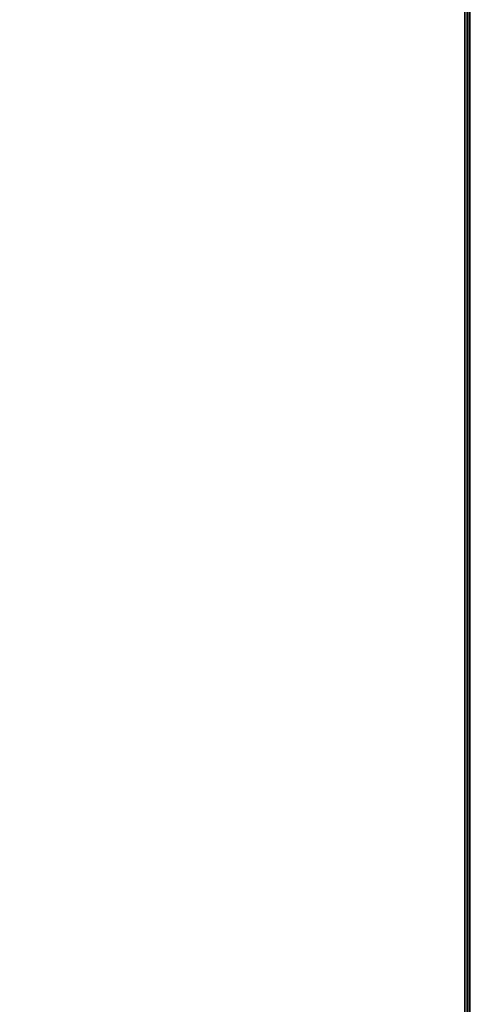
# Model space of a CAD drawing. Header units: inches. Extents: x 10 to 684, y -49 to 81.
# Tile 64 of 256: x 475 to 486, y -7 to 17. Entities that reach past the tile are written whole.
import ezdxf

# ---------------------------------------------------------------- set-up
doc = ezdxf.new("R2010")
doc.units = ezdxf.units.IN
doc.header["$MEASUREMENT"] = 0
doc.layers.add('A-FURN-3-WKSF-TOP', color=254, linetype='Continuous')
doc.layers.add('A-FURN-3-WKSF-TRIM', color=252, linetype='Continuous')

# ---------------------------------------------------------------- blocks, each defined once
blk = doc.blocks.new('WURA-2460-LJSA-3D-3')
at = {"layer": 'A-FURN-3-WKSF-TOP'}
for points, invisible_edges in [([(59.96, -23.882, 29), (59.96, -0.04, 29), (33.627, -0.04, 29), (32.623, -1.044, 29)], 8), ([(33.627, -0.04, 27.75), (59.96, -0.04, 27.75), (59.96, -23.882, 27.75), (32.623, -1.044, 27.75)], 4), ([(32.623, -1.044, 29), (32.378, -1.245, 29), (32.098, -1.395, 29), (59.96, -23.882, 29)], 12), ([(32.098, -1.395, 27.75), (32.378, -1.245, 27.75), (32.623, -1.044, 27.75), (59.96, -23.882, 27.75)], 12), ([(28.521, -1.518, 29), (0.04, -23.882, 29), (59.96, -23.882, 29), (31.479, -1.518, 29)], 5), ([(59.96, -23.882, 27.75), (0.04, -23.882, 27.75), (28.521, -1.518, 27.75), (31.479, -1.518, 27.75)], 10), ([(32.098, -1.395, 29), (31.794, -1.487, 29), (31.479, -1.518, 29), (59.96, -23.882, 29)], 12), ([(31.479, -1.518, 27.75), (31.794, -1.487, 27.75), (32.098, -1.395, 27.75), (59.96, -23.882, 27.75)], 12)]:
    blk.add_3dface(points, dxfattribs=dict(at, invisible_edges=invisible_edges))
at = {"layer": 'A-FURN-3-WKSF-TRIM'}
mesh = blk.add_polymesh((2, 4), dxfattribs=at)
for k, corner in enumerate([(0.04, -23.882, 29), (0.04, -23.941, 28.984), (0.04, -23.984, 28.941), (0.04, -24, 28.882), (59.96, -23.882, 29), (59.96, -23.941, 28.984), (59.96, -23.984, 28.941), (59.96, -24, 28.882)]):
    mesh.set_mesh_vertex(divmod(k, 4), corner)
mesh = blk.add_polymesh((2, 4), dxfattribs=at)
for k, corner in enumerate([(0.04, -24, 27.868), (0.04, -23.984, 27.809), (0.04, -23.941, 27.766), (0.04, -23.882, 27.75), (59.96, -24, 27.868), (59.96, -23.984, 27.809), (59.96, -23.941, 27.766), (59.96, -23.882, 27.75)]):
    mesh.set_mesh_vertex(divmod(k, 4), corner)

msp = doc.modelspace()

# ---------------------------------------------------------------- block references
at = {"rotation": 90.00000000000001}
msp.add_blockref('WURA-2460-LJSA-3D-3', (461.648, -41.327), dxfattribs=at)

doc.saveas('drawing.dxf')
